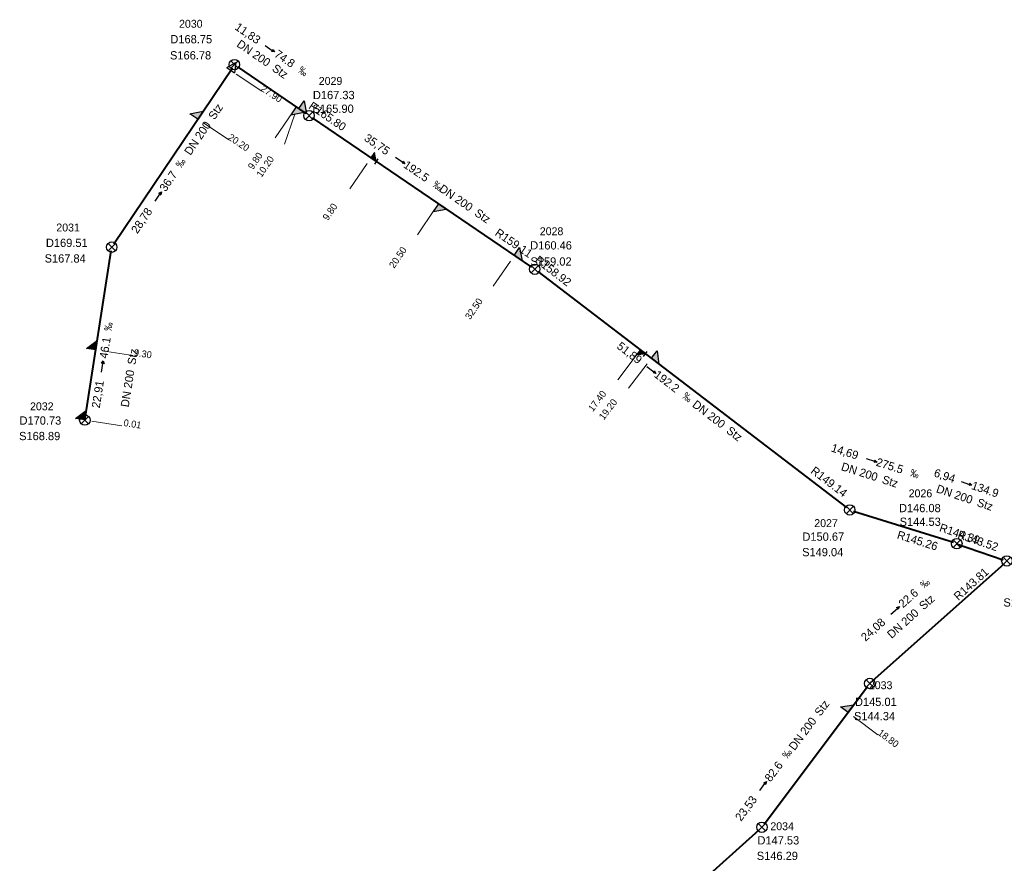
# Model space of a CAD drawing. Header units: millimetres. Extents: x 3490434 to 3491273, y 5754222 to 5754907.
# Tile 13 of 17: x 3490875 to 3491004, y 5754725 to 5754835. Entities that reach past the tile are written whole.
import ezdxf

# ---------------------------------------------------------------- set-up
doc = ezdxf.new("R2010")
doc.units = ezdxf.units.MM
for name, color, linetype in [('Default_kanal_anschluss_l', 7, 'Continuous'), ('Default_kanal_anschluss_s', 7, 'Continuous'), ('Default_kanal_anschluss_t', 7, 'Continuous'), ('Default_kanal_haltungen_l', 7, 'Continuous'), ('Default_kanal_haltungen_s', 7, 'Continuous'), ('Default_kanal_haltungen_t', 7, 'Continuous'), ('Default_kanal_schacht_s', 7, 'Continuous'), ('Default_kanal_schacht_t', 7, 'Continuous')]:
    doc.layers.add(name, color=color, linetype=linetype)
doc.styles.get("Standard").update_dxf_attribs({"font": 'ARIALN.TTF'})

# ---------------------------------------------------------------- blocks, each defined once
blk = doc.blocks.new('Schacht 1001')
at = {"color": 254, "true_color": 0xd3d3d3}
for p, q in [((0.354, 0.354), (-0.354, -0.354)), ((-0.354, 0.354), (0.354, -0.354))]:
    blk.add_line(p, q, dxfattribs=at)
blk.add_circle((0, 0), 0.5, dxfattribs=at)
blk = doc.blocks.new('Fließrichtung Kanalhaltung')
at = {"true_color": 0xd3d3d3}
blk.add_hatch(color=254, dxfattribs=at).paths.add_polyline_path([(0.23, 0.5), (-0.22, 0.5), (0, 0)])
at = {"color": 254, "true_color": 0xd3d3d3}
for p, q in [((0, 2.15), (0, 0.5)), ((0, 0), (-0.22, 0.5)), ((0.23, 0.5), (-0.22, 0.5)), ((0.23, 0.5), (0, 0))]:
    blk.add_line(p, q, dxfattribs=at)
blk = doc.blocks.new('Promille Kanalhaltung')
at = {"color": 254, "true_color": 0xd3d3d3, "insert": (-1.05, 0), "char_height": 1, "attachment_point": 1, "rotation": 90}
blk.add_mtext_dynamic_manual_height_columns('‰', width=1.5118, gutter_width=12.5, heights=[0], dxfattribs=at)
blk = doc.blocks.new('Einlass links verdeckelt')
at = {"true_color": 0xd3d3d3}
blk.add_hatch(color=254, dxfattribs=at).paths.add_polyline_path([(0.62, 0), (0, 0), (0, 0.62)])
at = {"color": 254, "true_color": 0xd3d3d3}
for p, q in [((0.31, 0.62), (-0.31, 0.62)), ((0, 0), (0, 0.62)), ((0, 0.62), (0.62, 0)), ((0.62, 0), (0, 0))]:
    blk.add_line(p, q, dxfattribs=at)
blk = doc.blocks.new('Einlass links')
at = {"true_color": 0xd3d3d3}
blk.add_hatch(color=254, dxfattribs=at).paths.add_polyline_path([(0, 0.62), (0, 0), (-0.62, 0)])
at = {"color": 254, "true_color": 0xd3d3d3}
for p, q in [((-0.62, 0), (0, 0.62)), ((0, 0), (-0.62, 0)), ((0, 0.62), (0, 0))]:
    blk.add_line(p, q, dxfattribs=at)
blk = doc.blocks.new('Einlass rechts verdeckelt')
at = {"true_color": 0xd3d3d3}
blk.add_hatch(color=254, dxfattribs=at).paths.add_polyline_path([(-0.62, 0), (0, 0), (0, 0.62)])
at = {"color": 254, "true_color": 0xd3d3d3}
for p, q in [((0, 0.62), (-0.62, 0)), ((-0.62, 0), (0, 0)), ((-0.31, 0.62), (0.31, 0.62)), ((0, 0), (0, 0.62))]:
    blk.add_line(p, q, dxfattribs=at)
blk = doc.blocks.new('Einlass rechts')
at = {"true_color": 0xd3d3d3}
blk.add_hatch(color=254, dxfattribs=at).paths.add_polyline_path([(0, 0.62), (0, 0), (0.62, 0)])
at = {"color": 254, "true_color": 0xd3d3d3}
for p, q in [((0, 0.62), (0, 0)), ((0.62, 0), (0, 0.62)), ((0, 0), (0.62, 0))]:
    blk.add_line(p, q, dxfattribs=at)
blk = doc.blocks.new('Einlass unten')
at = {"color": 254, "true_color": 0xd3d3d3}
for p, q in [((-0.31, 0), (0, 0.62)), ((-0.31, 0), (0.31, 0)), ((0, 0.62), (0.31, 0))]:
    blk.add_line(p, q, dxfattribs=at)

msp = doc.modelspace()

# ---------------------------------------------------------------- linework, layer by layer
at = {"layer": 'Default_kanal_anschluss_l', "color": 13, "lineweight": 13, "true_color": 0xbe6e6e}
for points in [[(3490903.31, 5754828.01), (3490906.63, 5754825.78)], [(3490910.65, 5754822.97), (3490908.39, 5754819.67)], [(3490910.98, 5754822.75), (3490909.63, 5754818.83)], [(3490899.02, 5754821.62), (3490902.34, 5754819.39)], [(3490920.43, 5754816.31), (3490918.18, 5754813)], [(3490929.28, 5754810.29), (3490927.03, 5754806.98)], [(3490939.2, 5754803.54), (3490936.95, 5754800.23)], [(3490885.8, 5754791.77), (3490889.75, 5754791.16)], [(3490955.67, 5754791.18), (3490953.25, 5754788)], [(3490957.1, 5754790.08), (3490954.68, 5754786.91)], [(3490884.37, 5754782.59), (3490888.33, 5754781.98)], [(3490984.13, 5754743.91), (3490987.33, 5754741.51)]]:
    msp.add_lwpolyline(points, dxfattribs=at)
at = {"layer": 'Default_kanal_haltungen_l', "color": 13, "lineweight": 40, "true_color": 0xbe6e6e}
for points in [[(3490887.27, 5754805.78), (3490902.79, 5754828.83)], [(3490903.48, 5754828.97), (3490912.42, 5754822.85)], [(3490913.25, 5754822.29), (3490941.98, 5754802.74)], [(3490883.56, 5754783.21), (3490886.92, 5754804.87)], [(3490942.79, 5754802.15), (3490983.23, 5754771.26)], [(3490984.11, 5754770.8), (3490997.22, 5754766.75)], [(3490997.63, 5754766.51), (3491003.74, 5754764.44)], [(3490986.63, 5754748.57), (3491003.86, 5754763.91)], [(3490972.44, 5754729.81), (3490985.96, 5754747.84)], [(3490955.44, 5754714.43), (3490971.76, 5754729.08)]]:
    msp.add_lwpolyline(points, dxfattribs=at)

# ---------------------------------------------------------------- block references
at = {"layer": 'Default_kanal_anschluss_s'}
for name, p, xscale, yscale, rotation in [('Einlass unten', (3490902.57, 5754828.51), 2.004983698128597, 2.004983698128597, 326.07), ('Einlass links', (3490898.27, 5754822.12), 2.004983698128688, 2.004983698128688, 326.07), ('Einlass rechts', (3490911.15, 5754823.72), 2.004983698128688, 2.004983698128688, 235.64), ('Einlass links', (3490911.48, 5754823.49), 2.004983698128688, 2.004983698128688, 235.64), ('Einlass rechts verdeckelt', (3490920.94, 5754817.05), 1.336655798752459, 1.336655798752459, 235.77), ('Einlass rechts', (3490929.78, 5754811.04), 2.004983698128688, 2.004983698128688, 235.77), ('Einlass links', (3490939.71, 5754804.28), 2.004983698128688, 2.004983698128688, 235.77), ('Einlass links', (3490884.91, 5754791.91), 2.004983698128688, 2.004983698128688, 351.1800000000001), ('Einlass links verdeckelt', (3490956.22, 5754791.89), 1.336655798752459, 1.336655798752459, 232.6200000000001), ('Einlass links', (3490957.65, 5754790.8), 2.004983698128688, 2.004983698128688, 232.6200000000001), ('Einlass links', (3490883.48, 5754782.73), 2.004983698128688, 2.004983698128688, 351.1800000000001), ('Einlass links', (3490983.42, 5754744.45), 2.004983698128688, 2.004983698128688, 323.1399999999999)]:
    msp.add_blockref(name, p, dxfattribs=dict(at, xscale=xscale, yscale=yscale, rotation=rotation))
at = {"layer": 'Default_kanal_haltungen_s'}
for name, p, xscale, yscale, rotation in [('Fließrichtung Kanalhaltung', (3490908.31, 5754830.91), 0.6938176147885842, 0.6938176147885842, 55.53), ('Promille Kanalhaltung', (3490911.29, 5754828.25), 0.9867103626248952, 0.9867103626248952, 235.53), ('Promille Kanalhaltung', (3490896.14, 5754815.61), 0.9867103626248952, 0.9867103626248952, 325.96), ('Fließrichtung Kanalhaltung', (3490925.38, 5754816.28), 0.6938176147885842, 0.6938176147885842, 55.64), ('Promille Kanalhaltung', (3490928.9, 5754813.27), 0.9867103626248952, 0.9867103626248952, 235.64), ('Fließrichtung Kanalhaltung', (3490893.5, 5754812.6), 0.6938176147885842, 0.6938176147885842, 145.97), ('Promille Kanalhaltung', (3490887, 5754794.32), 0.9867103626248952, 0.9867103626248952, 351.07), ('Fließrichtung Kanalhaltung', (3490885.89, 5754790.47), 0.6938176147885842, 0.6938176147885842, 171.08), ('Fließrichtung Kanalhaltung', (3490958.26, 5754788.82), 0.6938176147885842, 0.6938176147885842, 52.51), ('Promille Kanalhaltung', (3490961.61, 5754785.62), 0.9867103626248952, 0.9867103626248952, 232.5), ('Fließrichtung Kanalhaltung', (3490987.21, 5754777.22), 0.6938176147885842, 0.6938176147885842, 72.44), ('Promille Kanalhaltung', (3490991.45, 5754775.36), 0.9867103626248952, 0.9867103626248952, 252.44), ('Fließrichtung Kanalhaltung', (3490999.64, 5754774.18), 0.6938176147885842, 0.6938176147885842, 71.31), ('Promille Kanalhaltung', (3490993.42, 5754760.57), 0.9867103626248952, 0.9867103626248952, 311.6700000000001), ('Fließrichtung Kanalhaltung', (3490990.13, 5754758.3), 0.6938176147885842, 0.6938176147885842, 131.69), ('Promille Kanalhaltung', (3490975.52, 5754738.29), 0.9867103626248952, 0.9867103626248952, 323.1399999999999), ('Fließrichtung Kanalhaltung', (3490972.74, 5754735.41), 0.6938176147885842, 0.6938176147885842, 143.15)]:
    msp.add_blockref(name, p, dxfattribs=dict(at, xscale=xscale, yscale=yscale, rotation=rotation))
at = {"layer": 'Default_kanal_schacht_s', "xscale": 1.367398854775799, "yscale": 1.367398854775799}
for p in [(3490903.06, 5754829.25), (3490912.84, 5754822.57), (3490887, 5754805.36), (3490942.39, 5754802.46), (3490883.48, 5754782.72), (3490983.63, 5754770.95), (3490997.65, 5754766.54), (3491004.21, 5754764.28), (3490986.25, 5754748.24), (3490972.14, 5754729.41)]:
    msp.add_blockref('Schacht 1001', p, dxfattribs=at)

# ---------------------------------------------------------------- texts
at = {"layer": 'Default_kanal_anschluss_t', "color": 13, "true_color": 0xbe6e6e, "style": ''}
for s, rotation, p in [('27.90', 326.07, (3490906.43, 5754825.91)), ('20.20', 326.07, (3490902.13, 5754819.52)), ('9.80', 55.64, (3490905.49, 5754815.43)), ('10.20', 55.64, (3490906.61, 5754814.41)), ('9.80', 55.77, (3490915.29, 5754808.76)), ('20.50', 55.77, (3490923.98, 5754802.51)), ('32.50', 55.77, (3490933.93, 5754795.79)), ('9.30', 351.18, (3490889.85, 5754791.14)), ('17.40', 52.62, (3490950, 5754783.75)), ('19.20', 52.62, (3490951.43, 5754782.66)), ('0.01', 351.18, (3490888.49, 5754781.95)), ('18.80', 323.13, (3490987.22, 5754741.6))]:
    msp.add_text(s, height=0.901, rotation=rotation, dxfattribs=at).set_placement(p)
at = {"layer": 'Default_kanal_haltungen_t', "color": 9, "true_color": 0xc0c0c0, "style": ''}
for s, rotation, p in [('11,83', 325.53, (3490903.02, 5754833.93)), ('DN 200', 325.52, (3490903.26, 5754831.7)), ('74.8', 325.53, (3490908.19, 5754830.38)), ('Stz', 325.53, (3490907.89, 5754828.52)), ('Stz', 55.95, (3490900.46, 5754821.94)), ('R165.80', 325.77, (3490912.69, 5754823.58)), ('DN 200', 55.96, (3490897.31, 5754817.29)), ('35,75', 325.65, (3490919.95, 5754819.39)), ('192.5', 325.64, (3490925.1, 5754815.87)), ('36.7', 55.96, (3490894.06, 5754812.53)), ('DN 200', 325.65, (3490929.76, 5754812.75)), ('28,78', 55.96, (3490890.35, 5754807.04)), ('Stz', 325.65, (3490934.4, 5754809.58)), ('R159.11', 325.77, (3490937.08, 5754806.98)), ('R158.92', 322.62, (3490942.3, 5754803.47)), ('46.1', 81.07, (3490886.44, 5754790.72)), ('51,89', 322.5, (3490953.04, 5754792.19)), ('Stz', 81.06, (3490890.1, 5754789.89)), ('DN 200', 81.07, (3490889.22, 5754784.35)), ('192.2', 322.5, (3490957.92, 5754788.45)), ('22,91', 81.07, (3490885.42, 5754784.23)), ('DN 200', 322.51, (3490962.92, 5754784.55)), ('Stz', 322.5, (3490967.38, 5754781.13)), ('14,69', 342.44, (3490981.11, 5754778.63)), ('DN 200', 342.44, (3490982.42, 5754776.18)), ('275.5', 342.44, (3490986.99, 5754776.77)), ('R149.14', 322.62, (3490978.43, 5754775.87)), ('6,94', 341.33, (3490994.56, 5754775.37)), ('Stz', 342.44, (3490987.77, 5754774.48)), ('134.9', 341.33, (3490999.48, 5754773.71)), ('DN 200', 341.34, (3490994.87, 5754773.29)), ('Stz', 341.34, (3491000.19, 5754771.49)), ('R145.26', 342.78, (3490989.74, 5754767.24)), ('R144.39', 341.33, (3490995.28, 5754768.19)), ('R143.52', 341.33, (3490997.68, 5754767.28)), ('R143.81', 41.68, (3490997.85, 5754759.04)), ('22.6', 41.67, (3490990.61, 5754758.06)), ('Stz', 41.66, (3490993.31, 5754757.79)), ('DN 200', 41.67, (3490989.12, 5754754.05)), ('24,08', 41.68, (3490985.7, 5754753.69)), ('Stz', 53.15, (3490979.79, 5754743.87)), ('DN 200', 53.13, (3490976.42, 5754739.38)), ('82.6', 53.14, (3490973.26, 5754735.27)), ('23,53', 53.13, (3490969.4, 5754730.12))]:
    msp.add_text(s, height=1.081, rotation=rotation, dxfattribs=at).set_placement(p)
at = {"layer": 'Default_kanal_schacht_t', "color": 13, "true_color": 0xbe6e6e, "style": ''}
for s, height, p in [('2030', 1.036, (3490895.81, 5754834.08)), ('D168.75', 1.081, (3490894.68, 5754832.04)), ('S166.78', 1.081, (3490894.63, 5754829.93)), ('2029', 1.036, (3490914.11, 5754826.6)), ('D167.33', 1.081, (3490913.34, 5754824.73)), ('S165.90', 1.081, (3490913.3, 5754822.94)), ('2031', 1.036, (3490879.74, 5754807.41)), ('2028', 1.036, (3490943.05, 5754806.92)), ('D169.51', 1.081, (3490878.38, 5754805.38)), ('D160.46', 1.081, (3490941.79, 5754805.05)), ('S167.84', 1.081, (3490878.21, 5754803.34)), ('S159.02', 1.081, (3490941.83, 5754802.94)), ('2032', 1.036, (3490876.3, 5754784)), ('D170.73', 1.081, (3490874.92, 5754782.12)), ('S168.89', 1.081, (3490874.87, 5754780.09)), ('2026', 1.036, (3490991.35, 5754772.61)), ('D146.08', 1.081, (3490990.08, 5754770.66)), ('2027', 1.036, (3490978.99, 5754768.71)), ('S144.53', 1.081, (3490990.17, 5754768.87)), ('D150.67', 1.081, (3490977.44, 5754766.92)), ('S149.04', 1.081, (3490977.4, 5754764.89)), ('S143.45', 1.081, (3491003.75, 5754758.3)), ('2033', 1.036, (3490986.14, 5754747.49)), ('D145.01', 1.081, (3490984.32, 5754745.29)), ('S144.34', 1.081, (3490984.19, 5754743.42)), ('2034', 1.036, (3490973.24, 5754729.03)), ('D147.53', 1.081, (3490971.55, 5754727.16)), ('S146.29', 1.081, (3490971.46, 5754725.13))]:
    msp.add_text(s, height=height, dxfattribs=at).set_placement(p)

doc.saveas('drawing.dxf')
